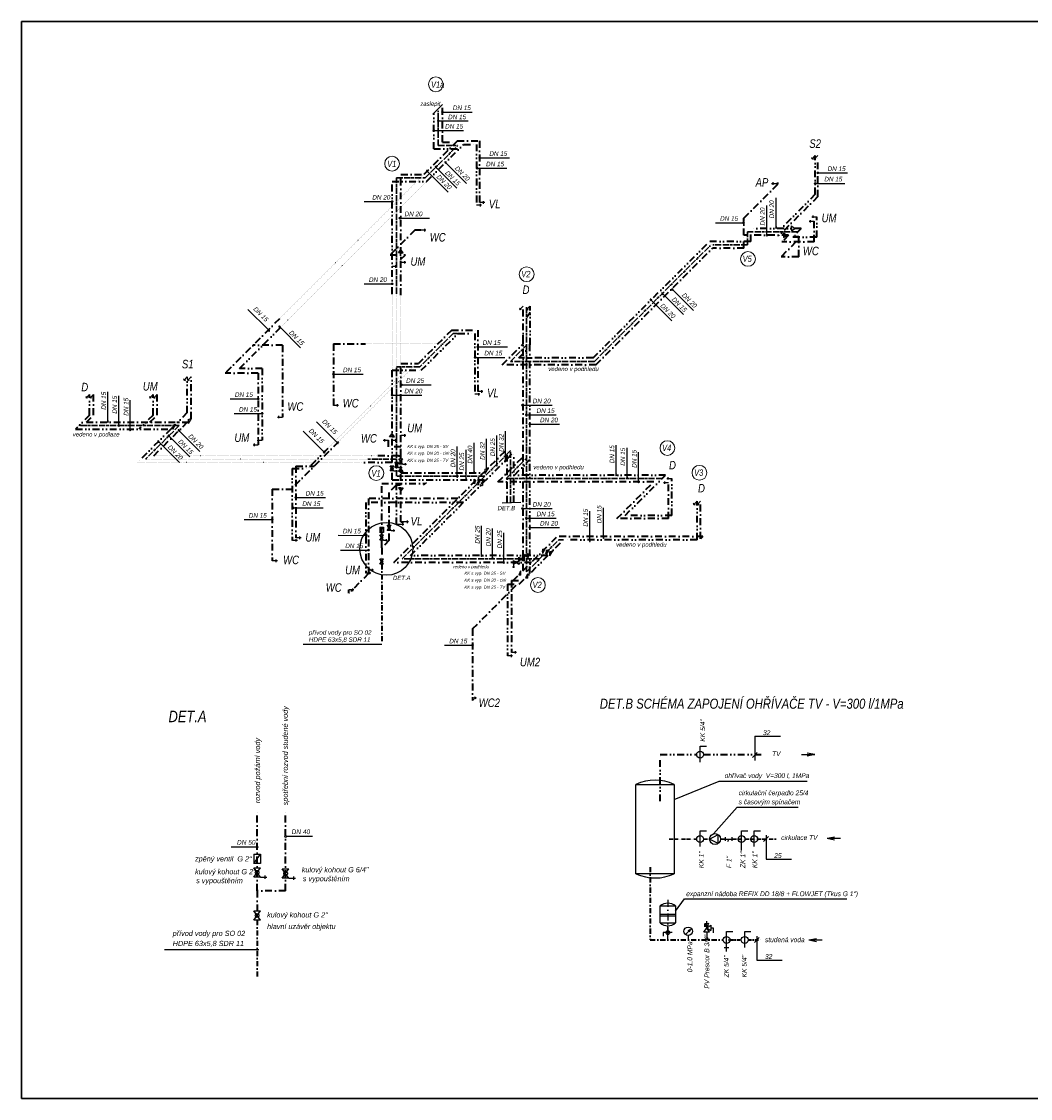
# Model space of a CAD drawing. Header units: millimetres. Extents: x 6435372 to 7248404, y 1559872 to 1886246.
# Tile 175 of 208: x 6961842 to 6991344, y 1750947 to 1782447. Entities that reach past the tile are written whole.
import ezdxf
from ezdxf.enums import TextEntityAlignment as Align

# ---------------------------------------------------------------- set-up
doc = ezdxf.new("R2010")
doc.units = ezdxf.units.MM
for name, pattern in [('ACAD_ISO13W100', [36, 12, -3, 12, -3, 0, -3, 0, -3]), ('CONTINOUS', [0]), ('CONTINUA', [0]), ('DASHDOTX2', [2, 1, -0.5, 0, -0.5]), ('DOT', [6.35, 0, -6.35]), ('DĚLICÍ', [1.25, 0.5, -0.25, 0, -0.25, 0, -0.25]), ('ČERCHOVANÁ', [1, 0.5, -0.25, 0, -0.25])]:
    doc.linetypes.add(name, pattern=pattern)
for name, color, linetype, lineweight in [('LEGENDA', 7, 'Continuous', 0), ('UT_potrubí', 10, 'Continuous', 30), ('ZTI-cirkulace', 220, 'ACAD_ISO13W100', 30), ('ZTI-POŽÁRNÍ', 200, 'ČERCHOVANÁ', 35), ('ZTI-VODA STUDENÁ', 170, 'ČERCHOVANÁ', 35), ('ZTI-VODA TEPLÁ', 10, 'DĚLICÍ', 35), ('ZTI-Zařizovací předměty-popis', 32, 'ČERCHOVANÁ', 30)]:
    doc.layers.add(name, color=color, linetype=linetype, lineweight=lineweight)
for name, color, linetype in [('ZTI', 7, 'Continuous'), ('ZTI-PROSTUPY', 7, 'Continuous'), ('ZTI_POPIS', 7, 'Continuous')]:
    doc.layers.add(name, color=color, linetype=linetype)
doc.styles.add('INDRA', font='ariali.ttf')

# ---------------------------------------------------------------- blocks, each defined once
blk = doc.blocks.new('_DotSmall')
at = {"color": 0, "linetype": 'ByBlock', "const_width": 0.5}
blk.add_lwpolyline([(-0.0625, 0, 1), (0.0625, 0, 1)], format="xyb", close=True, dxfattribs=at)
blk = doc.blocks.new('výtokový ventil')
at = {"layer": 'ZTI_POPIS', "ltscale": 400}
for p, q in [((6908957, 1624603), (6909105, 1624603)), ((6908989, 1624640), (6908989, 1624566))]:
    blk.add_line(p, q, dxfattribs=at)

msp = doc.modelspace()

# ---------------------------------------------------------------- linework, layer by layer
at = {"layer": 'UT_potrubí', "ltscale": 400}
msp.add_lwpolyline([(6961841.7, 1750946.9), (6961841.7, 1782446.9), (7006391.7, 1782446.9), (7006391.7, 1750946.9)], close=True, dxfattribs=at)
at = {"layer": 'ZTI', "ltscale": 200}
for p, q in [((6970353, 1758609.2), (6969595.6, 1758609.2)), ((6968730.2, 1758300.3), (6967972.7, 1758300.3))]:
    msp.add_line(p, q, dxfattribs=at)
at = {"layer": 'ZTI-cirkulace', "ltscale": 15}
for p, q in [((6974028.9, 1778821.1), (6974028.9, 1779896.9)), ((6973645.1, 1777871.7), (6974594.6, 1778821.1)), ((6974028.9, 1778821.1), (6974594.6, 1778821.1)), ((6972809, 1777871.7), (6973645.1, 1777871.7)), ((6972809, 1774485.4), (6972809, 1777871.7)), ((6984541.5, 1776297.6), (6983066.5, 1776297.6)), ((6983066.5, 1775917.6), (6983066.5, 1776297.6)), ((6978594, 1772507.3), (6982004.2, 1775917.6)), ((6983066.5, 1775917.6), (6982004.2, 1775917.6)), ((6976609.6, 1766346.6), (6976609.6, 1774104.7)), ((6976710.1, 1773950.6), (6976609.6, 1773774.7)), ((6974465.3, 1773323.9), (6973490.5, 1772349.1)), ((6974465.3, 1773323.9), (6974581.3, 1773323.9)), ((6976139.4, 1772507.3), (6976609.6, 1772977.6)), ((6978594, 1772507.3), (6976139.4, 1772507.3)), ((6972809, 1769144.2), (6972809, 1772349.1)), ((6973490.5, 1772349.1), (6972809, 1772349.1)), ((6966449.4, 1770628.3), (6963521.4, 1770628.3)), ((6966449.4, 1770628.3), (6965467.7, 1769646.5)), ((6972970.6, 1766727.5), (6976141.2, 1769898.1)), ((6976015, 1769082.5), (6976609.6, 1769677.1)), ((6976141.2, 1768378.1), (6976141.2, 1769898.1)), ((6972809, 1769646.5), (6971966.1, 1769646.5)), ((6972809, 1769646.5), (6972786.3, 1769646.5)), ((6975387.3, 1769144.2), (6972809, 1769144.2)), ((6980575.8, 1769082.5), (6976015, 1769082.5)), ((6976609.6, 1766346.6), (6977552.5, 1767289.5)), ((6977693.9, 1767289.5), (6977552.5, 1767289.5)), ((6976990.5, 1766727.5), (6972970.6, 1766727.5))]:
    msp.add_line(p, q, dxfattribs=at)
at = {"layer": 'ZTI-cirkulace', "ltscale": 10}
for p, q in [((6980776.7, 1758533.8), (6981584.6, 1758533.8)), ((6981785.2, 1758533.8), (6981962.1, 1758533.8)), ((6982282.1, 1758533.8), (6982424.4, 1758533.8)), ((6982625, 1758533.8), (6983910.1, 1758533.8))]:
    msp.add_line(p, q, dxfattribs=at)
at = {"layer": 'ZTI-POŽÁRNÍ', "ltscale": 400}
for p, q in [((6972374.9, 1767056.9), (6972374.9, 1768937)), ((6972374.9, 1768937), (6973647.9, 1768937)), ((6972374.9, 1767056.9), (6972374.9, 1766726.8)), ((6968730.2, 1757021.2), (6968730.2, 1759395.9)), ((6968730.2, 1757021.2), (6968730.2, 1756434.3))]:
    msp.add_line(p, q, dxfattribs=at)
at = {"layer": 'ZTI-VODA STUDENÁ', "ltscale": 400}
for p, q in [((6974153.2, 1778921.1), (6974153.2, 1780021.1)), ((6974586.8, 1778954.7), (6973607.6, 1777975.6)), ((6974153.2, 1778921.1), (6974553.1, 1778921.1)), ((6974586.8, 1778954.7), (6975237.7, 1778954.7)), ((6975237.7, 1778954.7), (6975237.7, 1777154.7)), ((6985129.4, 1777327.7), (6985129.4, 1778527.7)), ((6972933.2, 1777975.6), (6973607.6, 1777975.6)), ((6972933.2, 1774447.2), (6972933.2, 1777975.6)), ((6982966.5, 1776697.6), (6983979.1, 1777710.2)), ((6983979.1, 1777710.2), (6983923.3, 1777710.2)), ((6985129.4, 1777327.7), (6983987.2, 1776185.5)), ((6982966.5, 1776197.6), (6982966.5, 1776697.6)), ((6985021.8, 1776003.2), (6985021.8, 1776603.2)), ((6973344.4, 1776346.7), (6972622, 1775624.3)), ((6973519, 1776346.7), (6973344.4, 1776346.7)), ((6984269.6, 1776197.6), (6982966.5, 1776197.6)), ((6982966.5, 1775817.6), (6982966.5, 1776197.6)), ((6984487.7, 1776003.2), (6984053.4, 1775568.9)), ((6984269.6, 1776197.6), (6984075.1, 1776003.2)), ((6985021.8, 1776003.2), (6984075.1, 1776003.2)), ((6984568.4, 1775568.9), (6984568.4, 1776168.9)), ((6978635.4, 1772407.3), (6982045.7, 1775817.6)), ((6982966.5, 1775817.6), (6982045.7, 1775817.6)), ((6972622, 1775624.3), (6973067.6, 1775624.3)), ((6972927.6, 1775484.3), (6973067.6, 1775624.3)), ((6984568.4, 1775568.9), (6984053.4, 1775568.9)), ((6976509.6, 1773019), (6976509.6, 1774119)), ((6969383.2, 1773751.1), (6967798.5, 1772166.4)), ((6974423.8, 1773423.9), (6973449, 1772449.1)), ((6974423.8, 1773423.9), (6975187, 1773423.9)), ((6975187, 1773423.9), (6975187, 1771623.9)), ((6976509.6, 1769868.5), (6976509.6, 1773349)), ((6969473.8, 1772979.1), (6968611.1, 1772979.1)), ((6969473.8, 1772979.1), (6969473.8, 1770879.1)), ((6970965.5, 1773019.3), (6971897.3, 1773019.3)), ((6970965.5, 1773019.3), (6970965.5, 1771219.3)), ((6975898, 1772407.3), (6976509.6, 1773019)), ((6972933.2, 1769746.5), (6972933.2, 1772449.1)), ((6972933.2, 1772449.1), (6973449, 1772449.1)), ((6978635.4, 1772407.3), (6975898, 1772407.3)), ((6966798.1, 1770835.5), (6966798.1, 1772057.5)), ((6968761, 1772166.4), (6967798.5, 1772166.4)), ((6968761, 1772166.5), (6968761, 1770066.5)), ((6963945, 1770936.5), (6963945, 1771536.5)), ((6965803.2, 1770936.5), (6965803.2, 1771536.5)), ((6963736.9, 1770728.3), (6963945, 1770936.5)), ((6965595.1, 1770728.3), (6965803.2, 1770936.5)), ((6963736.9, 1770728.3), (6966690.9, 1770728.3)), ((6965709.1, 1769746.5), (6966798.1, 1770835.5)), ((6971109.3, 1770150.1), (6969731.3, 1768772)), ((6972568.6, 1770003.4), (6972568.6, 1770198.3)), ((6972933.2, 1770003.4), (6972568.6, 1770003.4)), ((6972861.5, 1769746.5), (6972207.5, 1769746.5)), ((6972729.2, 1766627.5), (6976041.2, 1769939.5)), ((6972861.5, 1769746.5), (6972933.2, 1769746.5)), ((6972933.2, 1769246.5), (6972933.2, 1769746.5)), ((6975773.6, 1768982.5), (6976509.6, 1769718.5)), ((6976041.2, 1768375.4), (6976041.2, 1769939.5)), ((6976509.6, 1766388.1), (6976509.6, 1769868.5)), ((6969865.9, 1769443.4), (6970397.7, 1769443.4)), ((6969865.9, 1769443.4), (6969865.9, 1767343.4)), ((6972933.2, 1769246.5), (6975348.2, 1769246.5)), ((6972933.2, 1767812.1), (6972933.2, 1769246.5)), ((6969173.6, 1768772), (6969731.3, 1768772)), ((6969173.6, 1768772), (6969173.6, 1766672)), ((6972795.2, 1768882.5), (6972593.1, 1768680.4)), ((6972914.8, 1768882.5), (6972795.2, 1768882.5)), ((6980326.7, 1768982.5), (6975773.6, 1768982.5)), ((6979250.6, 1767906.4), (6980326.7, 1768982.5)), ((6980760.5, 1767906.4), (6980760.5, 1768960.2)), ((6971988.3, 1768496.7), (6971988.3, 1766301)), ((6974600, 1768498.3), (6972008.2, 1768498.3)), ((6972593.1, 1767275.1), (6972593.1, 1768680.4)), ((6981699, 1767318), (6981699, 1768418)), ((6972933.2, 1767812.1), (6973007.2, 1767812.1)), ((6980760.5, 1767906.4), (6979250.6, 1767906.4)), ((6972593.1, 1767275.1), (6972374.9, 1767056.9)), ((6976215.8, 1766094.2), (6977508.3, 1767386.7)), ((6981767.8, 1767386.7), (6977508.3, 1767386.7)), ((6981767.8, 1767386.7), (6981699, 1767318)), ((6976749.1, 1766627.5), (6972729.2, 1766627.5)), ((6971988.3, 1766301), (6971411.5, 1765724.2)), ((6975030, 1764683.1), (6976441.2, 1766094.2)), ((6976170.3, 1766094.2), (6976441.2, 1766094.2)), ((6976170.3, 1766094.2), (6976170.3, 1763994.2)), ((6971411.5, 1765724.2), (6971411.5, 1765824.2)), ((6975030, 1764683.1), (6975030, 1762583.1)), ((6969564, 1757021.2), (6969564, 1759379.8)), ((6969564, 1757021.2), (6968730.2, 1757021.2))]:
    msp.add_line(p, q, dxfattribs=at)
at = {"layer": 'ZTI-VODA STUDENÁ', "color": 140, "lineweight": 40, "ltscale": 300}
for p, q in [((6972374.9, 1766573.8), (6972374.9, 1764234.7)), ((6968730.2, 1756162.4), (6968730.2, 1754452.8))]:
    msp.add_line(p, q, dxfattribs=at)
at = {"layer": 'ZTI-VODA STUDENÁ', "ltscale": 300}
for p, q in [((6980220.1, 1757715.3), (6980220.1, 1755582)), ((6980220.1, 1755582), (6982357.6, 1755582))]:
    msp.add_line(p, q, dxfattribs=at)
at = {"layer": 'ZTI-VODA STUDENÁ', "ltscale": 200}
for p, q in [((6982558.2, 1755582), (6982887.4, 1755582)), ((6983088, 1755582), (6983466.2, 1755582))]:
    msp.add_line(p, q, dxfattribs=at)
at = {"layer": 'ZTI-VODA STUDENÁ', "linetype": 'CONTINOUS', "lineweight": 18, "ltscale": 400}
for centre in [(6973956.9, 1780611.8), (6972676.4, 1778289), (6983083.2, 1775503.9), (6976611.4, 1775056.1), (6980729, 1769971.2), (6972215.9, 1769237.8), (6981665.2, 1769247.9), (6976940.8, 1765964.8)]:
    msp.add_circle(centre, 216.2, dxfattribs=at)
at = {"layer": 'ZTI-VODA TEPLÁ', "ltscale": 400}
for p, q in [((6973894.6, 1778721.1), (6973894.6, 1779762.6)), ((6973686.6, 1777771.7), (6974769.6, 1778854.7)), ((6974769.6, 1778854.7), (6975146.7, 1778854.7)), ((6975146.7, 1778854.7), (6975146.7, 1777074.5)), ((6973894.6, 1778721.1), (6974636, 1778721.1)), ((6985053.1, 1777392.8), (6985053.1, 1778527.7)), ((6972674.7, 1777771.7), (6973686.6, 1777771.7)), ((6972674.7, 1774475.6), (6972674.7, 1777771.7)), ((6985053.1, 1777392.8), (6984057.9, 1776397.6)), ((6985096.9, 1776138), (6985096.9, 1776738)), ((6984641.5, 1776397.6), (6983166.5, 1776397.6)), ((6983166.5, 1776017.6), (6983166.5, 1776397.6)), ((6984641.5, 1776397.6), (6984381.9, 1776138)), ((6978552.6, 1772607.3), (6981962.8, 1776017.6)), ((6983166.5, 1776017.6), (6981962.8, 1776017.6)), ((6985096.9, 1776138), (6984381.9, 1776138)), ((6976710.1, 1772990.5), (6976710.1, 1774119)), ((6968217.4, 1772302.5), (6969474.1, 1773559.2)), ((6973531.9, 1772249.1), (6974606.7, 1773323.9)), ((6974606.7, 1773323.9), (6975096, 1773323.9)), ((6975096, 1773323.9), (6975096, 1771543.7)), ((6976709.6, 1766305.2), (6976709.6, 1773266.2)), ((6976380.8, 1772607.3), (6976709.6, 1772936.2)), ((6978552.6, 1772607.3), (6976380.8, 1772607.3)), ((6968880.1, 1772302.5), (6968217.4, 1772302.5)), ((6968880.1, 1772302.5), (6968880.1, 1770202.5)), ((6972674.7, 1769044.2), (6972674.7, 1772249.1)), ((6972674.7, 1772249.1), (6973531.9, 1772249.1)), ((6966688.8, 1771007.1), (6966688.8, 1772057.5)), ((6963829.2, 1770935.4), (6963829.2, 1771536.5)), ((6965687.4, 1770935.4), (6965687.4, 1771536.5)), ((6963829.2, 1770935.4), (6963421.2, 1770528.3)), ((6965687.4, 1770935.4), (6965279.4, 1770528.3)), ((6966688.8, 1771007.1), (6966208, 1770528.3)), ((6963421.2, 1770528.3), (6966208, 1770528.3)), ((6966208, 1770528.3), (6965226.2, 1769546.5)), ((6970798.8, 1769958.5), (6970211.1, 1769370.8)), ((6973212, 1766827.5), (6976241.2, 1769856.7)), ((6976241.2, 1768380.9), (6976241.2, 1769856.7)), ((6969759.9, 1769370.8), (6970211.1, 1769370.8)), ((6969759.9, 1769370.8), (6969759.9, 1767270.8)), ((6972674.7, 1769546.5), (6971724.7, 1769546.5)), ((6976256.4, 1769182.5), (6976709.6, 1769635.7)), ((6972674.7, 1769044.2), (6975428.7, 1769044.2)), ((6972803.5, 1767739.9), (6972803.5, 1769044.2)), ((6980675.8, 1769182.5), (6976256.4, 1769182.5)), ((6979492.6, 1767999.3), (6980675.8, 1769182.5)), ((6980858.6, 1767999.3), (6980858.6, 1769085.1)), ((6981594.1, 1767289.5), (6981594.1, 1768418)), ((6974763.8, 1768379.3), (6971907.8, 1768379.3)), ((6971907.8, 1768379.3), (6971907.8, 1766316.2)), ((6980858.6, 1767999.3), (6979492.6, 1767999.3)), ((6972803.5, 1767739.9), (6972873.7, 1767739.9)), ((6976396.2, 1765991.8), (6977693.9, 1767289.5)), ((6981594.1, 1767289.5), (6977693.9, 1767289.5)), ((6977231.9, 1766827.5), (6973212, 1766827.5)), ((6976049.1, 1765991.8), (6976396.2, 1765991.8)), ((6976049.1, 1765991.8), (6976049.1, 1763891.8)), ((6980516.9, 1759642.6), (6980516.9, 1761005)), ((6980516.9, 1761005), (6981584.6, 1761005)), ((6981785.2, 1761005), (6983466.2, 1761005))]:
    msp.add_line(p, q, dxfattribs=at)
at = {"layer": 'ZTI_POPIS', "ltscale": 400}
for p, q in [((6974153.2, 1780021.1), (6973894.6, 1779762.6)), ((6984357.5, 1776397.6), (6984357.5, 1776469.5)), ((6984357.5, 1776469.5), (6984450.8, 1776397.6)), ((6984357.5, 1776397.6), (6984357.5, 1776325.7)), ((6984357.5, 1776325.7), (6984450.8, 1776397.6)), ((6984122.5, 1776197.6), (6984122.5, 1776269.5)), ((6984122.5, 1776269.5), (6984215.8, 1776197.6)), ((6984122.5, 1776197.6), (6984122.5, 1776125.7)), ((6984122.5, 1776125.7), (6984215.8, 1776197.6)), ((6972861.3, 1775681.6), (6972933.2, 1775774.9)), ((6972933.2, 1775681.6), (6972861.3, 1775681.6)), ((6973005.1, 1775681.6), (6972933.2, 1775774.9)), ((6972933.2, 1775681.6), (6973005.1, 1775681.6)), ((6966261.4, 1770642), (6966346.5, 1770666.2)), ((6966346.5, 1770666.2), (6966261.4, 1770518.1)), ((6966261.4, 1770642), (6966261.4, 1770518.1)), ((6966713, 1770811.3), (6966798.1, 1770835.5)), ((6966798.1, 1770835.5), (6966713, 1770687.4)), ((6966713, 1770811.3), (6966713, 1770687.4)), ((6972602.7, 1770300.9), (6972674.7, 1770394.2)), ((6972674.7, 1770300.9), (6972602.7, 1770300.9)), ((6972746.6, 1770300.9), (6972674.7, 1770394.2)), ((6972674.7, 1770300.9), (6972746.6, 1770300.9)), ((6972861.3, 1769283.6), (6972933.2, 1769376.8)), ((6973005.1, 1769283.6), (6972933.2, 1769376.8)), ((6975391.7, 1769352), (6975476.8, 1769376.2)), ((6975476.8, 1769376.2), (6975391.7, 1769228.1)), ((6972933.2, 1769283.6), (6972861.3, 1769283.6)), ((6972933.2, 1769283.6), (6973005.1, 1769283.6)), ((6975101.1, 1769060.3), (6975045.2, 1768943.5)), ((6975101.1, 1769060.3), (6975101.1, 1768936.4)), ((6975391.7, 1769352), (6975391.7, 1769228.1)), ((6972933.2, 1768810.4), (6972861.3, 1768810.4)), ((6972861.3, 1768810.4), (6972933.2, 1768717.1)), ((6972933.2, 1768810.4), (6973005.1, 1768810.4)), ((6973005.1, 1768810.4), (6972933.2, 1768717.1)), ((6973594.8, 1768898.9), (6973687.1, 1768965)), ((6975045.2, 1768943.5), (6975101.1, 1768936.4)), ((6975205.8, 1769023.6), (6975149.9, 1768906.8)), ((6975149.9, 1768906.8), (6975205.8, 1768899.7)), ((6975205.8, 1769023.6), (6975205.8, 1768899.7)), ((6975322.8, 1768999.1), (6975266.9, 1768882.3)), ((6975266.9, 1768882.3), (6975322.8, 1768875.2)), ((6975322.8, 1768999.1), (6975322.8, 1768875.2)), ((6975898.1, 1768371.4), (6976440.7, 1768386.5)), ((6972319.9, 1767657), (6972319.9, 1767504)), ((6972429.9, 1767657), (6972429.9, 1767504)), ((6977070.9, 1767010.2), (6977156, 1767034.4)), ((6977156, 1767034.4), (6977070.9, 1766886.3)), ((6977070.9, 1767010.2), (6977070.9, 1766886.3)), ((6977182.1, 1766980), (6977267.2, 1767004.2)), ((6977267.2, 1767004.2), (6977182.1, 1766856.1)), ((6977182.1, 1766980), (6977182.1, 1766856.1)), ((6977282.3, 1766938.7), (6977367.3, 1766962.9)), ((6977367.3, 1766962.9), (6977282.3, 1766814.8)), ((6977282.3, 1766938.7), (6977282.3, 1766814.8)), ((6976436.1, 1766375.4), (6976380.1, 1766258.6)), ((6976380.1, 1766258.6), (6976436.1, 1766251.4)), ((6976436.1, 1766375.4), (6976436.1, 1766251.4)), ((6976636.1, 1766292.5), (6976580.1, 1766175.7)), ((6976636.1, 1766292.5), (6976636.1, 1766168.6)), ((6976580.1, 1766175.7), (6976636.1, 1766168.6)), ((6970077.8, 1764234.7), (6972374.9, 1764234.7)), ((6968632.4, 1758088.1), (6968632.4, 1757816.1)), ((6968828, 1758088.1), (6968828, 1757816.1)), ((6966025.8, 1755307.6), (6968780.2, 1755307.6))]:
    msp.add_line(p, q, dxfattribs=at)
at = {"layer": 'ZTI_POPIS', "ltscale": 200}
for p, q in [((6974181.3, 1779799.5), (6975021.7, 1779799.4)), ((6974057, 1779546.6), (6974897.5, 1779546.6)), ((6973922.8, 1779255.9), (6974763.2, 1779255.9)), ((6974257.9, 1778303.3), (6974852.2, 1777708.9)), ((6975265.8, 1778459.9), (6976106.3, 1778459.9)), ((6973723.7, 1778051.9), (6974318, 1777457.6)), ((6973974.9, 1778166.1), (6974569.1, 1777571.7)), ((6975188.3, 1778155.8), (6976028.8, 1778155.7)), ((6985157.6, 1778018), (6985998, 1778017.9)), ((6985080.1, 1777713.8), (6985920.5, 1777713.8)), ((6983904, 1776453.9), (6983904, 1777294.3)), ((6971861.9, 1777180.4), (6972702.4, 1777180.4)), ((6983632.1, 1776225.7), (6983632.1, 1777066.2)), ((6972933.2, 1776696.1), (6973773.7, 1776696.1)), ((6982130.5, 1776561.9), (6982971, 1776561.9)), ((6971861.9, 1774774.7), (6972702.4, 1774774.7)), ((6980600.9, 1774468.5), (6981195.1, 1773874.2)), ((6980898.6, 1774591), (6981492.9, 1773996.7)), ((6980267.6, 1774282.6), (6980861.9, 1773688.3)), ((6968455.1, 1774028.9), (6969049.3, 1773434.6)), ((6969409.5, 1773494.6), (6970003.8, 1772900.3)), ((6975215.1, 1772929.1), (6976055.5, 1772929.1)), ((6975137.6, 1772624.9), (6975978.1, 1772624.9)), ((6970993.6, 1772133.4), (6971834.1, 1772133.4)), ((6964368.5, 1770777.7), (6964368.5, 1771618.1)), ((6972978.1, 1771819.7), (6973818.6, 1771819.6)), ((6964686.7, 1770656.4), (6964686.7, 1771496.9)), ((6965022.2, 1770532.8), (6965022.2, 1771373.3)), ((6967942, 1771410.9), (6968782.4, 1771410.9)), ((6972702.4, 1771515.5), (6973542.8, 1771515.5)), ((6968061.1, 1770979.2), (6968901.5, 1770979.2)), ((6976518.4, 1771224.4), (6977358.8, 1771224.4)), ((6976631.2, 1770944), (6977471.6, 1770944)), ((6970468.2, 1770737.3), (6971062.4, 1770143)), ((6976731.2, 1770669.8), (6977571.6, 1770669.8)), ((6966169.6, 1770308.7), (6966763.8, 1769714.3)), ((6966465.2, 1770462.9), (6967059.5, 1769868.6)), ((6970080.6, 1770468.7), (6970674.9, 1769874.4)), ((6975740.4, 1769497.3), (6975740.5, 1770337.8)), ((6975994.9, 1769624.4), (6975994.9, 1770464.9)), ((6965863.9, 1770144.4), (6966458.1, 1769550.1)), ((6974582.5, 1769172.3), (6974582.5, 1770012.7)), ((6975080.2, 1769287.1), (6975080.2, 1770127.6)), ((6975441.6, 1769396.2), (6975441.6, 1770236.6)), ((6979230.5, 1769214.7), (6979230.5, 1770055.1)), ((6974839.5, 1769077.8), (6974839.5, 1769918.2)), ((6979548.7, 1769134.3), (6979548.8, 1769974.7)), ((6979884.3, 1769010.6), (6979884.3, 1769851.1)), ((6969894, 1768523.3), (6970734.4, 1768523.3)), ((6969816.5, 1768219.1), (6970657, 1768219.1)), ((6976518.4, 1768200.5), (6977358.8, 1768200.5)), ((6978459.9, 1767289.5), (6978460, 1768130)), ((6978857.4, 1767386.7), (6978857.4, 1768227.2)), ((6968348.3, 1767876.9), (6969188.7, 1767876.9)), ((6976631.2, 1767920.1), (6977471.6, 1767920)), ((6975294, 1766859.7), (6975294, 1767700.1)), ((6975612.2, 1766779.3), (6975612.3, 1767619.7)), ((6975947.8, 1766655.6), (6975947.8, 1767496.1)), ((6976731.2, 1767645.9), (6977571.6, 1767645.9)), ((6971099.1, 1767418.5), (6971939.6, 1767418.4)), ((6971168.9, 1766986.7), (6972009.3, 1766986.7)), ((6974211, 1764201.7), (6975051.5, 1764201.6)), ((6983284.7, 1761539.5), (6983284.7, 1760828.3)), ((6983284.7, 1761539.5), (6984030.7, 1761539.5)), ((6981684.9, 1761248.8), (6981867.7, 1761248.8)), ((6981684.9, 1760787.4), (6981684.9, 1761248.8)), ((6983213.4, 1760924.6), (6983356.1, 1761067.2)), ((6984649, 1761005), (6985039.4, 1761005)), ((6985039.4, 1761005), (6984818, 1761048.8)), ((6985039.4, 1761005), (6984818, 1760961.3)), ((6980929.8, 1759687.8), (6982239.3, 1760227.5)), ((6982239.3, 1760227.5), (6984810.3, 1760227.5)), ((6979807.2, 1760133.5), (6980929.8, 1760133.5)), ((6979807.2, 1757516.4), (6979807.2, 1760133.5)), ((6980929.8, 1760133.5), (6980929.8, 1757516.4)), ((6982078.3, 1758687.7), (6982765.7, 1759471.7)), ((6982765.7, 1759471.7), (6984556.3, 1759471.7)), ((6981684.9, 1758316.1), (6981684.9, 1758777.6)), ((6981684.9, 1758777.6), (6981867.7, 1758777.6)), ((6981962.1, 1758533.8), (6982209.4, 1758667.9)), ((6982209.4, 1758399.7), (6982209.4, 1758667.9)), ((6982895, 1758777.6), (6983077.8, 1758777.6)), ((6982895, 1758195.6), (6982895, 1758777.6)), ((6983266.4, 1758777.6), (6983449.2, 1758777.6)), ((6983266.4, 1758316.1), (6983266.4, 1758777.6)), ((6983611.8, 1758646.7), (6983611.8, 1757946.8)), ((6982209.4, 1758399.7), (6981962.1, 1758533.8)), ((6983540.4, 1758462.5), (6983683.1, 1758605.2)), ((6985397, 1758555.8), (6985618.4, 1758599.5)), ((6985397, 1758555.8), (6985618.4, 1758512)), ((6985397, 1758555.8), (6985787.4, 1758555.8)), ((6983611.8, 1757946.8), (6984357.7, 1757946.8)), ((6980929.8, 1757516.4), (6979807.2, 1757516.4)), ((6980964, 1756424.6), (6981232, 1756783.2)), ((6981232, 1756783.2), (6985976.7, 1756783.2)), ((6980516.2, 1756080.2), (6980516.2, 1756576.9)), ((6980516.2, 1756576.9), (6980964, 1756576.9)), ((6980964, 1756576.9), (6980964, 1756080.2)), ((6981876.2, 1755935.9), (6981876.2, 1756136.2)), ((6980516.2, 1756080.2), (6980964, 1756080.2)), ((6980740.1, 1755582), (6980740.1, 1756000.8)), ((6981272.9, 1755760.9), (6981405.4, 1755893.3)), ((6981405.4, 1755893.3), (6981327.6, 1755850.1)), ((6981405.4, 1755893.3), (6981362.2, 1755815.5)), ((6981796.8, 1755811.6), (6981876.2, 1755935.9)), ((6981935.8, 1756060.2), (6981799.3, 1756025.4)), ((6981799.3, 1756025.4), (6981942.2, 1756016.7)), ((6981942.2, 1756016.7), (6981799.3, 1755990.5)), ((6981799.3, 1755990.5), (6981913.1, 1755984.6)), ((6981876.2, 1755935.9), (6982000.5, 1756015.4)), ((6981955.7, 1755811.6), (6981876.2, 1755935.9)), ((6981876.2, 1755935.9), (6982000.5, 1755856.5)), ((6981876.2, 1755811.6), (6981876.2, 1755582)), ((6982000.5, 1755935.9), (6982067.2, 1755935.9)), ((6982067.2, 1755935.9), (6982067.2, 1755787)), ((6982457.9, 1755825.8), (6982640.7, 1755825.8)), ((6982457.9, 1755243.8), (6982457.9, 1755825.8)), ((6982987.7, 1755682.3), (6982987.7, 1755825.8)), ((6982987.7, 1755825.8), (6983170.6, 1755825.8)), ((6980796.5, 1755798.8), (6980603, 1755798.8)), ((6980603, 1755798.8), (6980603, 1755696)), ((6980862.5, 1755798.8), (6980796.5, 1755798.8)), ((6981334.6, 1755712.7), (6981334.6, 1755582)), ((6982987.7, 1755364.3), (6982987.7, 1755682.3)), ((6983270.4, 1755510.7), (6983413.1, 1755653.3)), ((6983341.7, 1755694.9), (6983341.7, 1754995)), ((6984865, 1755582), (6985086.4, 1755625.8)), ((6984865, 1755582), (6985086.4, 1755538.2)), ((6984865, 1755582), (6985255.4, 1755582)), ((6982388.2, 1755364.3), (6982527.6, 1755364.3)), ((6983341.7, 1754995), (6984087.7, 1754995))]:
    msp.add_line(p, q, dxfattribs=at)
at = {"layer": 'ZTI_POPIS', "linetype": 'DOT', "ltscale": 5}
for p, q in [((6969383.2, 1773751.1), (6973631.3, 1777999.2)), ((6969474.1, 1773559.2), (6973686.6, 1777771.7)), ((6972674.7, 1774475.6), (6972674.7, 1772249.1)), ((6972809, 1774485.4), (6972809, 1772349.1)), ((6972933.2, 1774475.6), (6972933.2, 1772449.1)), ((6971897.3, 1773019.3), (6974019.3, 1773019.3)), ((6970802.3, 1769967), (6973084.4, 1772249.1)), ((6971112.8, 1770158.5), (6973395, 1772440.6)), ((6972207.5, 1769746.5), (6965709.1, 1769746.5)), ((6971724.7, 1769546.5), (6965226.2, 1769546.5)), ((6971966.1, 1769646.5), (6965467.7, 1769646.5))]:
    msp.add_line(p, q, dxfattribs=at)
at = {"layer": 'ZTI_POPIS', "ltscale": 800}
for p, q in [((6972729.7, 1769301.2), (6972619.7, 1769454.2)), ((6972619.7, 1769301.2), (6972729.7, 1769454.2)), ((6972864, 1769401.2), (6972753.9, 1769554.2)), ((6972753.9, 1769401.2), (6972864, 1769554.2)), ((6972864, 1769401.2), (6972969.5, 1769401.2)), ((6972988.2, 1769501.2), (6972878.2, 1769654.2)), ((6972878.2, 1769501.2), (6972988.2, 1769654.2)), ((6972943.3, 1769373.3), (6972943.3, 1769429.1)), ((6972988.2, 1769501.2), (6973093.8, 1769501.2)), ((6973067.5, 1769473.3), (6973067.5, 1769529.1)), ((6972729.7, 1769301.2), (6972835.3, 1769301.2)), ((6972809, 1769273.3), (6972809, 1769329.1)), ((6972319.9, 1767504), (6972429.9, 1767657)), ((6972648.1, 1767562.5), (6972538.1, 1767715.4)), ((6972538.1, 1767562.5), (6972648.1, 1767715.4)), ((6972648.1, 1767562.5), (6972753.7, 1767562.5)), ((6972727.4, 1767534.5), (6972727.4, 1767590.4)), ((6972429.9, 1767279.8), (6972319.9, 1767432.7)), ((6972319.9, 1767279.8), (6972429.9, 1767432.7)), ((6972429.9, 1767279.8), (6972535.5, 1767279.8)), ((6972509.2, 1767251.8), (6972509.2, 1767307.7)), ((6976501.4, 1766772.5), (6976654.4, 1766882.5)), ((6976501.4, 1766882.5), (6976654.4, 1766772.5)), ((6972429.9, 1766573.8), (6972319.9, 1766726.8)), ((6972319.9, 1766573.8), (6972429.9, 1766726.8)), ((6976229.6, 1766572.5), (6976382.5, 1766682.5)), ((6976229.6, 1766682.5), (6976382.5, 1766572.5)), ((6976229.6, 1766572.5), (6976229.6, 1766466.9)), ((6976358.6, 1766593.2), (6976414.5, 1766593.2)), ((6976386.6, 1766672.5), (6976539.5, 1766782.5)), ((6976386.6, 1766782.5), (6976539.5, 1766672.5)), ((6976386.6, 1766672.5), (6976386.6, 1766566.9)), ((6976473.5, 1766693.2), (6976529.3, 1766693.2)), ((6976501.4, 1766772.5), (6976501.4, 1766666.9)), ((6976201.6, 1766493.2), (6976257.5, 1766493.2)), ((6968632.4, 1757816.1), (6968828, 1758088.1)), ((6968828, 1757417.5), (6968632.4, 1757689.4)), ((6968632.4, 1757417.5), (6968828, 1757689.4)), ((6968828, 1757417.5), (6969015.6, 1757417.5)), ((6968968.9, 1757367.8), (6968968.9, 1757467.1)), ((6969661.8, 1757392.5), (6969466.2, 1757664.4)), ((6969466.2, 1757392.5), (6969661.8, 1757664.4)), ((6969661.8, 1757392.5), (6969849.4, 1757392.5)), ((6969802.7, 1757342.8), (6969802.7, 1757442.1)), ((6968828, 1756162.4), (6968632.4, 1756434.3)), ((6968632.4, 1756162.4), (6968828, 1756434.3))]:
    msp.add_line(p, q, dxfattribs=at)
at = {"layer": 'ZTI_POPIS', "linetype": 'CONTINUA', "ltscale": 100}
for p, q in [((6982424.4, 1758478.1), (6982424.4, 1758589.5)), ((6982424.4, 1758533.8), (6982618.9, 1758533.8)), ((6982521.6, 1758533.8), (6982486.4, 1758454)), ((6982618.9, 1758478.1), (6982618.9, 1758589.5))]:
    msp.add_line(p, q, dxfattribs=at)
at = {"layer": 'ZTI_POPIS', "linetype": 'DASHDOTX2', "ltscale": 200}
for p, q in [((6980740.1, 1756755.6), (6980740.1, 1755775.6)), ((6982500.2, 1755582), (6982723, 1755582))]:
    msp.add_line(p, q, dxfattribs=at)
at = {"layer": 'ZTI_POPIS', "color": 7, "ltscale": 200}
for p, q in [((6980516.2, 1756340.5), (6980964, 1756340.5)), ((6980516.2, 1756287.3), (6980964, 1756287.3))]:
    msp.add_line(p, q, dxfattribs=at)
at = {"layer": 'ZTI_POPIS', "ltscale": 800}
for points in [[(6972619.7, 1769454.2), (6972729.7, 1769454.2)], [(6972753.9, 1769554.2), (6972864, 1769554.2)], [(6972864, 1769401.2), (6972753.9, 1769401.2)], [(6972878.2, 1769654.2), (6972988.2, 1769654.2)], [(6972988.2, 1769501.2), (6972878.2, 1769501.2)], [(6972729.7, 1769301.2), (6972619.7, 1769301.2)], [(6972319.9, 1767657), (6972429.9, 1767657)], [(6972429.9, 1767504), (6972319.9, 1767504)], [(6972538.1, 1767715.4), (6972648.1, 1767715.4)], [(6972648.1, 1767562.5), (6972538.1, 1767562.5)], [(6972319.9, 1767432.7), (6972429.9, 1767432.7)], [(6972429.9, 1767279.8), (6972319.9, 1767279.8)], [(6976501.4, 1766772.5), (6976501.4, 1766882.5)], [(6976654.4, 1766882.5), (6976654.4, 1766772.5)], [(6972319.9, 1766726.8), (6972429.9, 1766726.8)], [(6972429.9, 1766573.8), (6972319.9, 1766573.8)], [(6976229.6, 1766572.5), (6976229.6, 1766682.5)], [(6976382.5, 1766682.5), (6976382.5, 1766572.5)], [(6976386.6, 1766672.5), (6976386.6, 1766782.5)], [(6976539.5, 1766782.5), (6976539.5, 1766672.5)], [(6968632.4, 1758088.1), (6968828, 1758088.1)], [(6968828, 1757816.1), (6968632.4, 1757816.1)], [(6968632.4, 1757689.4), (6968828, 1757689.4)], [(6968828, 1757417.5), (6968632.4, 1757417.5)], [(6969466.2, 1757664.4), (6969661.8, 1757664.4)], [(6969661.8, 1757392.5), (6969466.2, 1757392.5)], [(6968632.4, 1756434.3), (6968828, 1756434.3)], [(6968828, 1756162.4), (6968632.4, 1756162.4)]]:
    msp.add_lwpolyline(points, dxfattribs=at)
at = {"layer": 'ZTI_POPIS', "ltscale": 200}
for points in [[(6981955.7, 1755811.6), (6981796.8, 1755811.6)], [(6981816.6, 1756060.2), (6981935.8, 1756060.2)], [(6982000.5, 1756015.4), (6982000.5, 1755856.5)]]:
    msp.add_lwpolyline(points, dxfattribs=at)
at = {"layer": 'ZTI_POPIS', "ltscale": 800}
for centre, radius in [((6972674.7, 1769377.7), 30.6), ((6972809, 1769477.7), 30.6), ((6972933.2, 1769577.7), 30.6), ((6972593.1, 1767639), 30.6), ((6972374.9, 1767356.3), 30.6), ((6976577.9, 1766827.5), 30.6), ((6972374.9, 1766650.3), 30.6), ((6976306.1, 1766627.5), 30.6), ((6976463, 1766727.5), 30.6), ((6968730.2, 1757553.5), 54.3), ((6969564, 1757528.4), 54.3), ((6968730.2, 1756298.3), 54.3)]:
    msp.add_circle(centre, radius, dxfattribs=at)
at = {"layer": 'ZTI_POPIS', "ltscale": 400}
msp.add_circle((6972509.2, 1767024.2), 773, dxfattribs=at)
at = {"layer": 'ZTI_POPIS', "ltscale": 200}
for centre, radius in [((6981684.9, 1761005), 100.3), ((6982122.1, 1758533.8), 160), ((6981684.9, 1758533.8), 100.3), ((6982895, 1758533.8), 100.3), ((6983266.4, 1758533.8), 100.3), ((6980740.1, 1755798.8), 56.4), ((6981334.6, 1755836.1), 123.4), ((6982457.9, 1755582), 100.3), ((6982987.7, 1755582), 100.3)]:
    msp.add_circle(centre, radius, dxfattribs=at)
for centre, radius, start, end in [((6980368.5, 1758872.9), 1379.9, 65.99921, 114.00079), ((6980368.5, 1758777), 1379.9, 245.99921, 294.00079), ((6980740.1, 1756300.7), 355.5, 50.96837, 129.03163), ((6980740.1, 1756356.3), 355.5, 230.96837, 309.03163)]:
    msp.add_arc(centre, radius, start, end, dxfattribs=at)

# ---------------------------------------------------------------- block references
at = {"layer": 'ZTI', "ltscale": 200, "xscale": 253.125, "yscale": 506.25, "zscale": 253.125, "rotation": 270}
for p in [(6969564, 1758609.2), (6968730.2, 1758300.3)]:
    msp.add_blockref('_DotSmall', p, dxfattribs=at)
at = {"layer": 'ZTI_POPIS', "ltscale": 200, "xscale": 225, "yscale": 449.9999999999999, "zscale": 225}
for p, rotation in [((6974153.2, 1779799.5), 89.99999999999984), ((6974028.9, 1779546.6), 89.99999999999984), ((6973894.6, 1779255.9), 89.99999999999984), ((6975237.7, 1778459.9), 89.99999999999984), ((6973703.8, 1778071.8), 44.99999999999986), ((6973955, 1778185.9), 44.99999999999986), ((6974238, 1778323.1), 44.99999999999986), ((6975160.2, 1778155.8), 89.99999999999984), ((6985129.4, 1778018), 89.99999999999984), ((6985052, 1777713.8), 89.99999999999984), ((6972680.9, 1777180.4), 89.99999999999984), ((6972905.1, 1776696.1), 89.99999999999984), ((6982949.5, 1776561.9), 89.99999999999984), ((6983632.1, 1776197.6), 179.9999999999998), ((6983904, 1776425.7), 179.9999999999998), ((6972680.9, 1774774.7), 89.99999999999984), ((6980878.7, 1774610.9), 44.99999999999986), ((6980247.7, 1774302.5), 44.99999999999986), ((6980581, 1774488.4), 44.99999999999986), ((6969069.2, 1773414.7), 44.99999999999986), ((6969389.6, 1773514.5), 44.99999999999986), ((6975187, 1772929.1), 89.99999999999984), ((6975109.5, 1772624.9), 89.99999999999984), ((6970965.5, 1772133.4), 89.99999999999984), ((6972950, 1771819.7), 89.99999999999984), ((6972680.9, 1771515.5), 89.99999999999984), ((6968761, 1771410.9), 89.99999999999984), ((6976490.2, 1771224.4), 89.99999999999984), ((6968880.1, 1770979.2), 89.99999999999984), ((6976603, 1770944), 89.99999999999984), ((6964368.5, 1770749.6), 179.9999999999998), ((6964686.7, 1770628.3), 179.9999999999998), ((6965022.2, 1770504.7), 179.9999999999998), ((6966445.3, 1770482.8), 44.99999999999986), ((6976703, 1770669.8), 89.99999999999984), ((6965844, 1770164.3), 44.99999999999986), ((6966149.7, 1770328.5), 44.99999999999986), ((6970694.8, 1769854.5), 44.99999999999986), ((6971082.3, 1770123.1), 44.99999999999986), ((6975994.9, 1769596.3), 179.9999999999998), ((6975080.2, 1769259), 179.9999999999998), ((6975441.6, 1769368), 179.9999999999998), ((6975740.4, 1769469.2), 179.9999999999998), ((6974582.5, 1769144.2), 179.9999999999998), ((6974839.5, 1769049.7), 179.9999999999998), ((6979230.5, 1769186.6), 179.9999999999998), ((6979548.7, 1769106.1), 179.9999999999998), ((6979884.3, 1768982.5), 179.9999999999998), ((6969865.9, 1768523.3), 89.99999999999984), ((6969788.4, 1768219.1), 89.99999999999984), ((6976490.2, 1768200.5), 89.99999999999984), ((6969167.3, 1767876.9), 89.99999999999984), ((6976603, 1767920.1), 89.99999999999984), ((6971918.1, 1767418.5), 89.99999999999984), ((6976703, 1767645.9), 89.99999999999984), ((6978857.4, 1767358.6), 179.9999999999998), ((6978459.9, 1767261.4), 179.9999999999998), ((6971987.9, 1766986.7), 89.99999999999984), ((6975294, 1766831.6), 179.9999999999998), ((6975612.2, 1766751.1), 179.9999999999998), ((6975947.8, 1766627.5), 179.9999999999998), ((6975030, 1764201.7), 89.99999999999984)]:
    msp.add_blockref('_DotSmall', p, dxfattribs=dict(at, rotation=rotation))
at = {"layer": 'ZTI_POPIS'}
for p, rotation in [((3248345.5, -4255715.4), 44.99999999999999), ((3248421.9, -4255715.4), 44.99999999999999), ((13884252.2, 3401677.5), 179.9999999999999), ((13884343.2, 3401757.7), 179.9999999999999), ((13882624.4, 3400949.7), 179.9999999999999), ((13882038.7, 3400006.1), 179.9999999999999), ((13881780.2, 3399883.4), 179.9999999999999), ((3239802.1, -4260124.1), 44.99999999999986), ((3240002.5, -4260124.1), 44.99999999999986), ((3229981.4, -4262187.4), 44.99999999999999), ((3230090.7, -4262187.4), 44.99999999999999), ((3227121.7, -4262706.6), 44.99999999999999), ((3227237.5, -4262706.6), 44.99999999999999), ((3228979.9, -4262706.7), 44.99999999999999), ((3229095.7, -4262706.7), 44.99999999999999), ((13884201.5, 3396146.7), 179.9999999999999), ((13884292.5, 3396226.9), 179.9999999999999), ((13880071, 3395822.3), 179.9999999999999), ((13882038.7, 3394940.7), 179.9999999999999), ((13881780.2, 3394797.5), 179.9999999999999), ((3244886.6, -4265825.2), 44.99999999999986), ((3244991.5, -4265825.2), 44.99999999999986), ((13882112.7, 3392415.1), 180), ((13881979.2, 3392342.9), 180), ((13878865.4, 3391873.8), 179.9999999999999), ((13878971.4, 3391946.4), 179.9999999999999), ((13878279.1, 3391275), 179.9999999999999), ((13881013.3, 3390919.2), 179.9999999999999), ((13881093.7, 3390999.7), 179.9999999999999), ((13880517, 3390427.2), 179.9999999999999), ((13885275.8, 3388597.2), 179.9999999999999), ((13885154.6, 3388494.8), 179.9999999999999), ((10711737.6, 7796826.2), 224.9999999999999)]:
    msp.add_blockref('výtokový ventil', p, dxfattribs=dict(at, rotation=rotation))
for p in [(74817.8, 153107.2), (75916.3, 152000.2), (75991.5, 152135), (75462.9, 151565.9), (60368.4, 146276.1), (59655.5, 145463.5), (59774.6, 145599.5), (63463.1, 145595.3), (71753.1, 144482.1), (71655, 144357.2)]:
    msp.add_blockref('výtokový ventil', p, dxfattribs=at)

# ---------------------------------------------------------------- texts
at = {"layer": 'LEGENDA', "ltscale": 400, "style": 'INDRA', "width": 0.8}
msp.add_text('DET.A', height=337.5, dxfattribs=at).set_placement((6966695.6, 1762121.6), align=Align.MIDDLE)
at = {"layer": 'ZTI-cirkulace', "ltscale": 15, "style": 'INDRA', "width": 0.9}
for p in [(6974314.6, 1779588.7), (6976903.2, 1771000.9), (6976903.2, 1767977)]:
    msp.add_text('DN 15', height=135, dxfattribs=at).set_placement(p)
for s, rotation, p in [('DN 15', 315, (6974217.6, 1778003.8)), ('DN 15', 315, (6980843.6, 1774306.3)), ('DN 15', 90, (6964629.8, 1770975.6)), ('DN 15', 315, (6966412.2, 1770146.5)), ('DN 25', 90, (6975683.5, 1769733.9)), ('DN 20', 90, (6974525.6, 1769408.9)), ('DN 15', 90, (6979491.8, 1769453.4)), ('DN 20', 90, (6975555.3, 1767098.4))]:
    msp.add_text(s, height=135, rotation=rotation, dxfattribs=at).set_placement(p)
at = {"layer": 'ZTI-POŽÁRNÍ', "ltscale": 400, "style": 'INDRA', "width": 0.9}
msp.add_text('DN 50', height=139.22, dxfattribs=at).set_placement((6968142.1, 1758369.6))
at = {"layer": 'ZTI-PROSTUPY', "linetype": 'Continuous', "style": 'INDRA', "width": 0.8}
for s, height, p in [('DET.B SCHÉMA ZAPOJENÍ OHŘÍVAČE TV - V=300 l/1MPa', 295.312, (6978750.5, 1762346.8)), ('zpěný ventil  G 2" ', 151.875, (6966916.5, 1757880.1)), ('kulový kohout G 6/4"', 151.875, (6970036.8, 1757561.4)), (' s vypouštěním', 151.875, (6966887.9, 1757244.2)), ('kulový kohout G 2"', 151.875, (6966916.5, 1757504.6)), (' s vypouštěním', 151.875, (6970008.2, 1757301)), ('kulový kohout G 2"', 151.875, (6969022.5, 1756241.2)), ('přívod vody pro SO 02', 151.875, (6966262.2, 1755700.8)), ('hlavní uzávěr objektu', 151.875, (6969022.5, 1755900.8)), ('HDPE 63x5,8 SDR 11', 151.875, (6966262.2, 1755405.5))]:
    msp.add_text(s, height=height, dxfattribs=at).set_placement(p)
for s, height, p in [('spotřební rozvod studené vody', 151.875, (6969629.5, 1759524.3)), ('KK 5/4"', 140.62, (6981829.5, 1761382.9)), ('rozvod požární vody', 151.875, (6968818, 1759582.6)), ('KK 1"', 140.62, (6981789.6, 1757682.2)), ('ZK 1"', 140.62, (6983004.5, 1757686)), ('KK 1"', 140.62, (6983356.2, 1757682.2)), ('F 1"', 140.62, (6982599.5, 1757686)), ('0-1,0 MPa', 140.62, (6981454.6, 1754637.3)), ('PV Prescor B 3/4"', 140.625, (6981952.4, 1754159.9)), ('ZK 5/4"', 140.62, (6982520, 1754487.6)), ('KK 5/4"', 140.62, (6983047.8, 1754487.6))]:
    msp.add_text(s, height=height, rotation=90, dxfattribs=at).set_placement(p)
at = {"layer": 'ZTI-VODA STUDENÁ', "ltscale": 400, "style": 'INDRA'}
for s, height, width, p in [('V1a', 187.5, 0.7, (6973815.6, 1780512.2)), ('DN 15', 135, 0.9, (6974453.7, 1779856.4)), ('DN 15', 135, 0.9, (6975521.2, 1778516.8)), ('V1', 187.5, 0.8, (6972535.1, 1778189.4)), ('DN 15', 135, 0.9, (6985413, 1778074.9)), ('DN 20', 135, 0.9, (6973042.4, 1776753)), ('DN 15', 135, 0.9, (6982269.1, 1776618.8)), ('V5', 187.5, 0.8, (6982927.4, 1775413.9)), ('V2', 187.5, 0.8, (6976455.7, 1774966.1)), ('DN 15', 135, 0.9, (6975324.3, 1772986)), ('DN 15', 135, 0.9, (6971241.7, 1772190.3)), ('DN 25', 135, 0.9, (6973087.3, 1771876.6)), ('DN 15', 135, 0.9, (6968080.5, 1771467.8)), ('DN 20', 135, 0.9, (6976790.4, 1771281.4)), ('V4', 187.5, 0.8, (6980573.2, 1769881.2)), ('V1', 187.5, 0.8, (6972074.7, 1769138.1)), ('V3', 187.5, 0.8, (6981509.4, 1769157.9)), ('DN 15', 135, 0.9, (6970149.4, 1768580.2)), ('DN 20', 135, 0.9, (6976790.4, 1768257.4)), ('DN 15', 135, 0.9, (6968486.9, 1767933.8)), ('DN 15', 135, 0.9, (6971307.5, 1767043.6)), ('V2', 187.5, 0.8, (6976785, 1765874.8)), ('DN 15', 135, 0.9, (6974349.6, 1764258.6)), ('DN 40', 139.22, 0.9, (6969738.7, 1758678.5))]:
    msp.add_text(s, height=height, dxfattribs=dict(at, width=width)).set_placement(p)
at = {"layer": 'ZTI-VODA STUDENÁ', "ltscale": 400, "style": 'INDRA', "width": 0.9}
for s, rotation, p in [('DN 20', 315, (6973966.4, 1777889.7)), ('DN 20', 90, (6983575.2, 1776481.2)), ('DN 20', 315, (6981141.3, 1774428.8)), ('DN 15', 315, (6968607.5, 1774024.5)), ('DN 15', 90, (6964311.5, 1771090.9)), ('DN 15', 315, (6970620.6, 1770732.9)), ('DN 20', 315, (6966707.9, 1770300.7)), ('DN 32', 90, (6975384.7, 1769626.5)), ('DN 40', 90, (6975023.3, 1769517.4)), ('DN 15', 90, (6979827.3, 1769393)), ('DN 15', 90, (6978800.5, 1767769.1)), ('DN 25', 90, (6975890.9, 1767038))]:
    msp.add_text(s, height=135, rotation=rotation, dxfattribs=at).set_placement(p)
at = {"layer": 'ZTI-VODA TEPLÁ', "ltscale": 400, "style": 'INDRA', "width": 0.9}
for s, p in [('DN 15', (6974228.1, 1779315.9)), ('DN 15', (6975424.9, 1778212.7)), ('DN 15', (6985316.7, 1777770.7)), ('DN 20', (6972098.5, 1777237.4)), ('DN 20', (6972000.5, 1774831.6)), ('DN 15', (6975374.2, 1772681.9)), ('DN 20', (6973035.5, 1771572.4)), ('DN 15', (6968199.7, 1771036.1)), ('DN 20', (6977003.2, 1770726.7)), ('DN 15', (6970053.1, 1768276.1)), ('DN 20', (6977003.2, 1767702.8)), ('DN 15', (6971237.7, 1767475.4))]:
    msp.add_text(s, height=135, dxfattribs=at).set_placement(p)
for s, rotation, p in [('DN 20', 315, (6974500.6, 1778141.1)), ('DN 20', 90, (6983847.1, 1776690.4)), ('DN 20', 315, (6980510.3, 1774120.4)), ('DN 15', 315, (6969652.2, 1773332.4)), ('DN 15', 90, (6964965.3, 1770915.2)), ('DN 15', 315, (6970233, 1770464.3)), ('DN 32', 90, (6975938, 1769861)), ('DN 20', 315, (6966106.6, 1769982.2)), ('DN 25', 90, (6974782.6, 1769314.4)), ('DN 15', 90, (6979173.6, 1769527.9)), ('DN 15', 90, (6978403, 1767671.9)), ('DN 25', 90, (6975237.1, 1767172.9))]:
    msp.add_text(s, height=135, rotation=rotation, dxfattribs=at).set_placement(p)
at = {"layer": 'ZTI-Zařizovací předměty-popis', "linetype": 'ByBlock', "style": 'INDRA', "width": 0.8}
for s, p in [('S2', (6984877.1, 1778752.4)), ('AP', (6983306.5, 1777616.1)), ('VL', (6975506.7, 1776985.9)), ('UM', (6985236.7, 1776576.6)), ('WC', (6973778.1, 1776011.7)), ('WC', (6984689.6, 1775610.8)), ('UM', (6973215.2, 1775304.6)), ('D', (6976492.3, 1774476.8)), ('S1', (6966532, 1772302.5)), ('D', (6963589.2, 1771629.5)), ('UM', (6965388.5, 1771653)), ('VL', (6975456, 1771455)), ('WC', (6969615.9, 1771060.4)), ('WC', (6971233.7, 1771158)), ('UM', (6973121.2, 1770431.2)), ('UM', (6968066.6, 1770150.2)), ('WC', (6971766.8, 1770129.3)), ('D', (6980776.1, 1769347.2)), ('D', (6981623.8, 1768672.4)), ('VL', (6973219.3, 1767708)), ('UM', (6970141.5, 1767233.8)), ('WC', (6969491.2, 1766574.7)), ('UM', (6971304, 1766277)), ('WC', (6970738.4, 1765766.5)), ('UM2', (6976415.6, 1763587.5)), ('WC2', (6975209.5, 1762396.2))]:
    msp.add_text(s, height=250, dxfattribs=at).set_placement(p)
at = {"layer": 'ZTI_POPIS', "linetype": 'Continuous', "style": 'INDRA', "width": 0.8}
for s, height, p in [('zaslepit', 125, (6973502.4, 1779982)), ('vedeno v podhledu', 125, (6977245.5, 1772221.8)), ('vedeno v podlaze', 125, (6963340.5, 1770310.1)), ('KK s vyp. DN 25 - SV', 90, (6973124.4, 1769973.9)), ('KK s vyp. DN 20 - cirk', 90, (6973124.4, 1769773.8)), ('KK s vyp. DN 25 - TV', 90, (6973124.4, 1769567.1)), ('vedeno v podhledu', 125, (6976808.2, 1769348.5)), ('DET.B', 125, (6975762.9, 1768153.1)), ('vedeno v podhledu', 125, (6979229.3, 1767085.4)), ('vedeno v podhledu', 90, (6974447.2, 1766456.2)), ('DET.A', 125, (6972703.9, 1766112)), ('KK s vyp. DN 25 - SV', 90, (6974791.8, 1766263.3)), ('KK s vyp. DN 20 - cirk', 90, (6974791.8, 1766063.3)), ('KK s vyp. DN 25 - TV', 90, (6974791.8, 1765856.6))]:
    msp.add_text(s, height=height, dxfattribs=at).set_placement(p)
at = {"layer": 'ZTI_POPIS', "ltscale": 400, "style": 'INDRA', "width": 0.8}
for s, p in [('přívod vody pro SO 02', (6970243.3, 1764510)), ('HDPE 63x5,8 SDR 11', (6970243.3, 1764303.3))]:
    msp.add_text(s, height=131.25, dxfattribs=at).set_placement(p)
at = {"layer": 'ZTI_POPIS', "ltscale": 200, "style": 'INDRA', "width": 0.9}
for s, height, p in [('32', 140.62, (6983524.8, 1761574.7)), ('TV', 140.62, (6983790.6, 1760960.1)), ('ohřívač vody  V=300 l, 1MPa', 140.625, (6982402.2, 1760319.2)), ('cirkulační čerpadlo 25/4', 140.625, (6982811.4, 1759815.5)), ('s časovým spínačem', 140.625, (6982811.4, 1759551.9)), ('cirkulace TV', 140.625, (6984055.4, 1758507.9)), ('25', 140.62, (6983851.8, 1757982)), ('expanzní nádoba REFIX DD 18/8 + FLOWJET (Tkus G 1")', 140.625, (6981278.2, 1756864.2)), ('studená voda', 140.625, (6983581.7, 1755518.1)), ('32', 140.62, (6983581.7, 1755030.2))]:
    msp.add_text(s, height=height, dxfattribs=at).set_placement(p)

doc.saveas('drawing.dxf')
